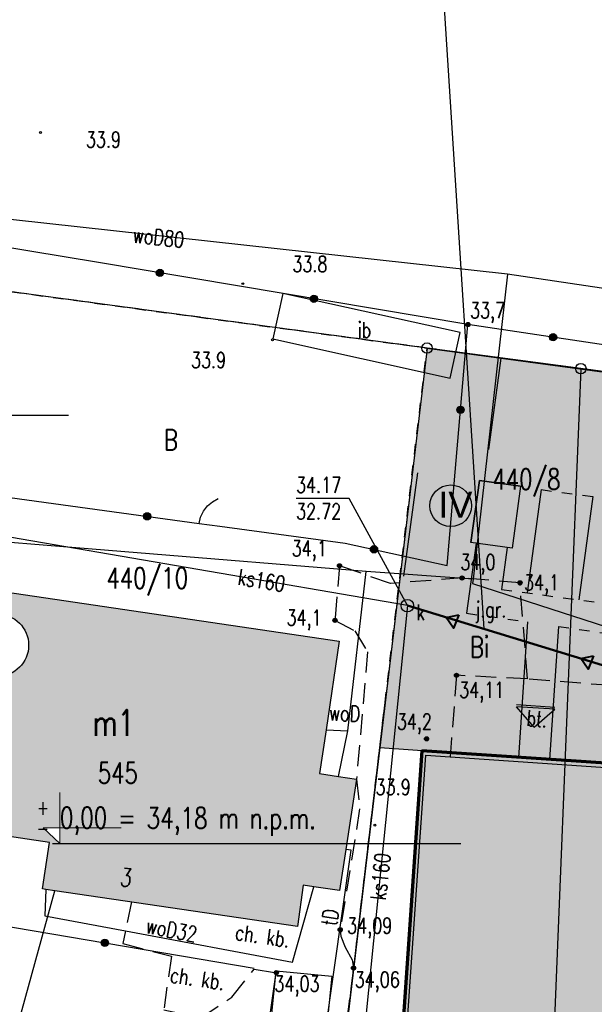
# Model space of a CAD drawing. Header units: millimetres. Extents: x 42484 to 45713, y 27065 to 28593.
# Tile 19 of 23: x 42592 to 42620, y 28476 to 28523. Entities that reach past the tile are written whole.
import ezdxf
from ezdxf.enums import TextEntityAlignment as Align

# ---------------------------------------------------------------- set-up
doc = ezdxf.new("R2010")
doc.units = ezdxf.units.MM
for name, pattern in [('2', [1, 0.5, -0.5]), ('424', [1.5, 1, -0.5]), ('901', [0])]:
    doc.linetypes.add(name, pattern=pattern)
doc.layers.add('&_opisy_100', color=51, linetype='Continuous', lineweight=20)
doc.layers.add('KAM-pro Opis Kanalizacji Sanitarnej', color=16, linetype='Continuous', lineweight=13)
for name, color, linetype in [('202-punkt_graniczny', 7, 'Continuous'), ('210-oznaczenie_konturu_uzytku_g', 7, 'Continuous'), ('211-numer_dzialki_ewidencyjnej', 7, 'Continuous'), ('218-kontur_uzytku_gruntowego', 7, 'Continuous'), ('219-dzialka_ewidencyjna', 7, 'Continuous'), ('238-Punkt_adresowy_budynku', 7, 'Continuous'), ('312-budynek_ewidencyjny', 7, 'Continuous'), ('312-oznaczenie_budynku_ewidency', 7, 'Continuous'), ('furtka', 7, 'Continuous'), ('inna_budowla', 7, 'Continuous'), ('inna_budowla-Atr17', 7, 'Continuous'), ('inne', 7, 'Continuous'), ('jezdnia', 7, 'Continuous'), ('obszar_utwardzony', 7, 'Continuous'), ('obszar_utwardzony-Atr17', 7, 'Continuous'), ('ogrodzenie_trwale', 7, 'Continuous'), ('opisy', 7, 'Continuous'), ('osadnik__szambo', 7, 'Continuous'), ('pikieta_naturalna', 7, 'Continuous'), ('pikieta_naturalna-Atr2', 7, 'Continuous'), ('pikieta_sztuczna-Atr2', 7, 'Continuous'), ('przewod_kanalizacyjny', 7, 'Continuous'), ('przewod_telekomunikacyjny_podzi', 7, 'Continuous'), ('przewod_wodociagowy', 7, 'Continuous'), ('przewod_wodociagowy-Atr1', 7, 'Continuous'), ('rzedna-Atr2', 7, 'Continuous'), ('rzedna-Atr3', 7, 'Continuous')]:
    doc.layers.add(name, color=color, linetype=linetype)
for name, color, linetype, lineweight, true_color in [('IS-KANALIZACJA SANITARNA', 7, 'Continuous', 50, 0x804000), ('KAM-pro Linia K.S Wewnętrznej', 7, 'Continuous', 40, 0x522900), ('KRESKOWANIE DROGA', 7, 'Continuous', 5, 0x859099), ('KRESKOWANIE PARKING', 7, 'Continuous', 5, 0xff8000), ('KRESKOWANIE ZIELEŃ', 7, 'Continuous', 5, 0x39ad1f)]:
    doc.layers.add(name, color=color, linetype=linetype, lineweight=lineweight, true_color=true_color)
doc.styles.add('Romans', font='romans.shx', dxfattribs={"width": 0.75})
doc.styles.get("Standard").update_dxf_attribs({"font": 'arial.ttf'})
doc.styles.add('STYL_ARIAL', font='simplex', dxfattribs={"width": 0.75, "oblique": 0.1})

# ---------------------------------------------------------------- blocks, each defined once
blk = doc.blocks.new('202')
at = {"color": 0}
blk.add_circle((0, 0), 0.25, dxfattribs=at)
blk = doc.blocks.new('OK04')
at = {"color": 7}
blk.add_polyline3d([(0, 0.001, 0), (0.0328, 0.3129, 0), (0.1297, 0.6111, 0), (0.2865, 0.8827, 0), (0.4963, 1.1157, 0), (0.75, 1.3, 0)], dxfattribs=at)
blk = doc.blocks.new('PW01')
at = {"color": 7}
blk.add_polyline3d([(0.045, 0, 0), (0.0318, -0.0318, 0), (0, -0.045, 0), (-0.0318, -0.0318, 0), (-0.045, 0, 0), (-0.0318, 0.0318, 0), (0, 0.045, 0), (0.0318, 0.0318, 0), (0.045, 0, 0)], dxfattribs=at)
blk = doc.blocks.new('801')
at = {"color": 0}
for radius in [0.1, 0.09, 0.08, 0.07, 0.06, 0.05, 0.04, 0.03, 0.02, 0.01]:
    blk.add_circle((0, 0), radius, dxfattribs=at)
blk = doc.blocks.new('506')
at = {"color": 0}
blk.add_circle((0, 0), 0.3, dxfattribs=at)

msp = doc.modelspace()

# ---------------------------------------------------------------- hatches: boundary and pattern name
at = {"transparency": 33554585}
h = msp.add_hatch(color=1, dxfattribs=at)
h.set_gradient(color1=(228, 162, 119), color2=(228, 162, 119))
h.paths.add_polyline_path([(42607.803, 28483.725), (42608.274, 28486.811), (42607.41, 28486.94), (42606.502, 28487.076), (42606.812, 28489.172), (42607.441, 28493.426), (42588.561, 28496.226), (42586.861, 28484.762), (42593.518, 28483.775), (42593.186, 28481.54), (42593.348, 28481.516), (42593.787, 28481.451), (42605.435, 28479.743), (42605.717, 28481.713), (42606.231, 28481.638), (42607.457, 28481.457), (42607.758, 28483.429), (42607.803, 28483.725), (42594.018, 28483.725), (42593.216, 28484.479), (42594.019, 28484.477), (42594.018, 28483.725)])
h.paths.add_polyline_path([(42589.522, 28493.24, -1), (42592.522, 28493.24, -1)], flags=16)
h.paths.add_polyline_path([(42603.602, 28492.825), (42604.035, 28496.015), (42601.993, 28496.292), (42601.56, 28493.102)], flags=9)
h.paths.add_polyline_path([(42597.044, 28493.688), (42597.372, 28496.108), (42595.33, 28496.385), (42595.002, 28493.965)], flags=9)
h.paths.add_polyline_path([(42596.368, 28489.597), (42596.697, 28492.017), (42594.655, 28492.294), (42594.326, 28489.874)], flags=24)
h.paths.add_polyline_path([(42608.02, 28485.457), (42611.232, 28485.237), (42611.372, 28487.293), (42608.161, 28487.512)], flags=9)
h.paths.add_polyline_path([(42589.637, 28491.745), (42592.367, 28491.745), (42592.367, 28494.836), (42589.637, 28494.836)], flags=24)
h.paths.add_polyline_path([(42592.656, 28484.21), (42608.701, 28484.175), (42608.705, 28486.251), (42592.661, 28486.285)], flags=9)
h.paths.add_polyline_path([(42596.693, 28481.524), (42597.56, 28481.41), (42597.731, 28482.711), (42596.864, 28482.825)], flags=24)
h.paths.add_polyline_path([(42595.591, 28486.356), (42598.019, 28486.356), (42598.019, 28487.856), (42595.591, 28487.856)], flags=24)
h.paths.add_polyline_path([(42595.279, 28488.614), (42597.466, 28488.614), (42597.466, 28490.489), (42595.279, 28490.489)], flags=24)
at = {"layer": 'KAM-pro Linia K.S Wewnętrznej', "ltscale": 0.1, "true_color": 0x804000}
for points in [[(42612.587, 28494.571), (42612.94, 28494.058), (42613.067, 28494.381), (42613.195, 28494.704), (42612.587, 28494.571)], [(42619.051, 28492.599), (42619.405, 28492.086), (42619.532, 28492.409), (42619.659, 28492.732), (42619.051, 28492.599)]]:
    msp.add_hatch(color=36, dxfattribs=at).paths.add_polyline_path(points)
at = {"layer": 'KRESKOWANIE DROGA', "transparency": 33554508}
h = msp.add_hatch(color=256, dxfattribs=at)
h.dxf.hatch_style = 1
h.paths.add_polyline_path([(42655.421, 28501.571), (42644.366, 28503.07), (42643.89, 28497.08), (42655.377, 28495.522)])
h.paths.add_polyline_path([(42644.366, 28503.07), (42629.446, 28505.094), (42629.059, 28499.092), (42643.89, 28497.08)])
h.paths.add_polyline_path([(42629.446, 28505.094), (42618.659, 28506.557), (42618.06, 28500.585), (42629.059, 28499.092)])
h.paths.add_polyline_path([(42618.659, 28506.557), (42615.204, 28507.026), (42614.608, 28502.635, -0.496405), (42617.146, 28500.709), (42618.06, 28500.585)])
h = msp.add_hatch(color=256, dxfattribs=at)
h.dxf.hatch_style = 1
h.paths.add_polyline_path([(42628.735, 28494.09), (42617.56, 28495.607), (42617.183, 28491.856), (42617.821, 28491.732), (42617.985, 28494.141), (42628.64, 28492.611)])
h.paths.add_polyline_path([(42617.56, 28495.607), (42615.235, 28495.922), (42615.508, 28497.934), (42614.022, 28498.135), (42613.566, 28494.776), (42616.496, 28494.355), (42616.337, 28492.021), (42617.183, 28491.856)])
h = msp.add_hatch(color=256, dxfattribs=at)
h.dxf.hatch_style = 1
h.paths.add_polyline_path([(42617.183, 28491.856), (42616.337, 28492.021), (42616.217, 28490.268), (42617.019, 28490.215)])
h.paths.add_polyline_path([(42617.821, 28491.732), (42617.183, 28491.856), (42617.019, 28490.215), (42617.714, 28490.17)])
h.paths.add_polyline_path([(42617.708, 28490.088), (42616.938, 28489.413), (42616.777, 28487.807), (42617.549, 28487.754)])
h.paths.add_polyline_path([(42616.938, 28489.413), (42616.816, 28489.306), (42616.199, 28490.009), (42616.052, 28487.857), (42616.777, 28487.807)])
at = {"layer": 'KRESKOWANIE PARKING', "transparency": 33554508}
h = msp.add_hatch(color=1, dxfattribs=at)
h.dxf.hatch_style = 1
h.paths.add_polyline_path([(42616.003, 28499.726), (42614.043, 28500.152), (42613.774, 28498.169), (42615.756, 28497.9)])
h.paths.add_polyline_path([(42616.159, 28500.873), (42614.177, 28501.142), (42614.043, 28500.152), (42616.003, 28499.726)])
h = msp.add_hatch(color=256, dxfattribs=at)
h.dxf.hatch_style = 1
h.paths.add_polyline_path([(42621.885, 28498.447), (42617.931, 28499.307), (42617.56, 28495.607), (42621.428, 28495.082)])
h.paths.add_polyline_path([(42622.1, 28500.036), (42618.06, 28500.585), (42617.931, 28499.307), (42621.885, 28498.447)])
h.paths.add_polyline_path([(42618.06, 28500.585), (42617.146, 28500.709), (42616.984, 28499.513), (42617.931, 28499.307)])
h.paths.add_polyline_path([(42617.931, 28499.307), (42616.984, 28499.513), (42616.474, 28495.754), (42617.56, 28495.607)])
h = msp.add_hatch(color=1, dxfattribs=at)
h.dxf.hatch_style = 1
h.paths.add_polyline_path([(42617.795, 28490.164), (42617.714, 28490.17), (42617.708, 28490.088)])
h.paths.add_polyline_path([(42617.714, 28490.17), (42617.019, 28490.215), (42616.938, 28489.413), (42617.708, 28490.088)])
h.paths.add_polyline_path([(42617.019, 28490.215), (42616.217, 28490.268), (42616.199, 28490.009), (42616.816, 28489.306), (42616.938, 28489.413)])
h.paths.add_polyline_path([(42616.217, 28490.268), (42615.958, 28490.285), (42616.199, 28490.009)])
h = msp.add_hatch(color=1, dxfattribs=at)
h.dxf.hatch_style = 1
h.paths.add_polyline_path([(42648.784, 28483.545), (42647.677, 28467.333), (42648.269, 28476.002), (42629.736, 28477.914), (42629.247, 28470.757), (42628.619, 28470.8), (42628.472, 28468.645), (42628.472, 28468.645), (42628.619, 28470.8), (42610.301, 28472.052), (42611.413, 28488.173), (42630.991, 28486.836), (42630.85, 28484.781)])
at = {"layer": 'KRESKOWANIE ZIELEŃ', "transparency": 33554508}
h = msp.add_hatch(color=256, dxfattribs=at)
h.dxf.hatch_style = 1
h.paths.add_polyline_path([(42616.984, 28499.513), (42616.003, 28499.726), (42615.756, 28497.9), (42615.508, 28497.934), (42615.235, 28495.922), (42616.474, 28495.754)])
h.paths.add_polyline_path([(42614.608, 28502.635), (42615.204, 28507.026), (42611.661, 28507.506), (42610.873, 28500.841), (42614.043, 28500.152), (42614.177, 28501.142), (42616.159, 28500.873), (42616.003, 28499.726), (42616.984, 28499.513), (42617.146, 28500.709, 0.496405)])
h = msp.add_hatch(color=256, dxfattribs=at)
h.dxf.hatch_style = 1
h.paths.add_polyline_path([(42616.337, 28492.021), (42609.977, 28493.256), (42609.393, 28488.312), (42612.788, 28488.08), (42616.052, 28487.857), (42616.199, 28490.009), (42615.958, 28490.285), (42616.217, 28490.268)])
h.paths.add_polyline_path([(42616.496, 28494.355), (42613.566, 28494.776), (42614.022, 28498.135), (42613.774, 28498.169), (42614.043, 28500.152), (42610.873, 28500.841), (42609.977, 28493.256), (42616.337, 28492.021)])
h = msp.add_hatch(color=256, dxfattribs=at)
h.dxf.hatch_style = 1
h.paths.add_polyline_path([(42631.148, 28489.143), (42628.449, 28489.667), (42628.279, 28487.021), (42630.99, 28486.836)])
h.paths.add_polyline_path([(42631.358, 28492.221), (42628.64, 28492.611), (42628.449, 28489.667), (42631.148, 28489.143)])
h.paths.add_polyline_path([(42628.64, 28492.611), (42617.985, 28494.141), (42617.821, 28491.732), (42628.449, 28489.667)])
h.paths.add_polyline_path([(42628.449, 28489.667), (42617.821, 28491.732), (42617.714, 28490.17), (42617.795, 28490.164), (42617.708, 28490.088), (42617.549, 28487.754), (42628.279, 28487.021)])

# ---------------------------------------------------------------- linework, layer by layer
at = {"layer": '&_opisy_100', "color": 0}
msp.add_lwpolyline([(42594.023, 28486.175), (42594.018, 28483.725), (42593.216, 28484.479), (42596.96, 28484.471)], dxfattribs=at)
at = {"color": 1, "linetype": '2', "lineweight": 30, "ltscale": 50}
for p, q in [((42606.716, 28465.655), (42611.661, 28507.506)), ((42611.661, 28507.506), (42657.441, 28501.296))]:
    msp.add_line(p, q, dxfattribs=at)
for p, q in [((42611.661, 28507.506), (42609.391, 28488.312)), ((42619.041, 28506.506), (42611.661, 28507.506)), ((42615.204, 28507.026), (42614.608, 28502.635)), ((42655.421, 28501.571), (42619.05, 28506.505)), ((42611.2, 28501.515), (42610.528, 28496.561)), ((42614.177, 28501.142), (42613.774, 28498.169)), ((42616.159, 28500.873), (42614.177, 28501.142)), ((42616.159, 28500.873), (42615.756, 28497.9)), ((42617.146, 28500.709), (42616.474, 28495.754)), ((42619.623, 28500.373), (42618.951, 28495.418)), ((42614.022, 28498.135), (42613.566, 28494.776)), ((42615.756, 28497.9), (42613.774, 28498.169)), ((42615.508, 28497.934), (42615.235, 28495.922)), ((42616.496, 28494.355), (42616.052, 28487.857)), ((42617.985, 28494.141), (42617.549, 28487.754)), ((42612.788, 28488.08), (42609.391, 28488.312)), ((42610.301, 28472.05), (42611.413, 28488.174)), ((42610.301, 28472.05), (42611.413, 28488.174)), ((42611.413, 28488.174), (42630.987, 28486.836)), ((42593.671, 28483.725), (42613.293, 28483.725))]:
    msp.add_line(p, q)
at = {"lineweight": 70}
for p, q in [((42611.413, 28488.174), (42610.301, 28472.05)), ((42630.99, 28486.836), (42611.413, 28488.174))]:
    msp.add_line(p, q, dxfattribs=at)
msp.add_lwpolyline([(42613.774, 28498.169), (42614.177, 28501.142), (42616.159, 28500.873), (42615.756, 28497.9), (42613.774, 28498.169)])
for centre, radius in [((42612.799, 28499.934), 1), ((42591.022, 28493.24), 1.5)]:
    msp.add_circle(centre, radius)
at = {"layer": '218-kontur_uzytku_gruntowego', "color": 3, "linetype": '2'}
for points in [[(42585.771, 28511.006, 0), (42611.661, 28507.506, 0)], [(42611.661, 28507.506, 0), (42585.771, 28511.006, 0)], [(42606.711, 28465.656, 0), (42611.661, 28507.506, 0)], [(42611.661, 28507.506, 0), (42619.041, 28506.506, 0)], [(42619.041, 28506.506, 0), (42611.661, 28507.506, 0)], [(42619.041, 28506.506, 0), (42657.441, 28501.296, 0)]]:
    msp.add_polyline3d(points, dxfattribs=at)
at = {"layer": '218-kontur_uzytku_gruntowego', "linetype": '2'}
for points in [[(42617.146, 28500.709, 0), (42648.855, 28496.406, 0)], [(42615.235, 28495.922, 0), (42648.183, 28491.452, 0)], [(42613.566, 28494.776, 0), (42616.496, 28494.355, 0)], [(42617.985, 28494.141, 0), (42631.358, 28492.221, 0)]]:
    msp.add_polyline3d(points, dxfattribs=at)
at = {"layer": '219-dzialka_ewidencyjna', "color": 7}
for points in [[(42611.661, 28507.506, 0), (42585.771, 28511.006, 0)], [(42611.661, 28507.506, 0), (42606.711, 28465.656, 0)], [(42619.051, 28506.516, 0), (42611.661, 28507.506, 0)], [(42619.051, 28506.516, 0), (42617.281, 28462.646, 0)], [(42657.461, 28501.326, 0), (42619.051, 28506.516, 0)]]:
    msp.add_polyline3d(points, dxfattribs=at)
at = {"layer": '312-budynek_ewidencyjny', "color": 7}
for points in [[(42588.561, 28496.226, 0), (42607.441, 28493.426, 0)], [(42607.441, 28493.426, 0), (42606.812, 28489.172, 0), (42606.502, 28487.076, 0), (42607.41, 28486.94, 0), (42608.274, 28486.811, 0), (42607.758, 28483.429, 0), (42607.457, 28481.457, 0), (42606.231, 28481.638, 0), (42605.717, 28481.713, 0)], [(42610.301, 28472.052, 0), (42611.413, 28488.174, 0)], [(42610.515, 28472.238, 0), (42611.599, 28487.96, 0)], [(42611.413, 28488.174, 0), (42626.803, 28487.122, 0), (42630.987, 28486.836, 0)], [(42611.599, 28487.96, 0), (42626.789, 28486.923, 0), (42630.774, 28486.65, 0)], [(42593.518, 28483.775, 0), (42586.861, 28484.762, 0)], [(42593.186, 28481.54, 0), (42593.518, 28483.775, 0)], [(42605.435, 28479.743, 0), (42593.787, 28481.451, 0), (42593.348, 28481.516, 0), (42593.186, 28481.54, 0)], [(42605.717, 28481.713, 0), (42605.435, 28479.743, 0)]]:
    msp.add_polyline3d(points, dxfattribs=at)
at = {"layer": 'furtka', "color": 7}
msp.add_polyline3d([(42600.711, 28499.086, 0), (42601.701, 28498.956, 0)], dxfattribs=at)
at = {"layer": 'inna_budowla', "color": 7}
msp.add_polyline3d([(42604.741, 28510.126, 0), (42604.261, 28507.946, 0), (42612.781, 28506.066, 0), (42613.261, 28508.246, 0), (42604.741, 28510.126, 0)], dxfattribs=at)
at = {"layer": 'inne', "lineweight": 30}
for p, q in [((42617.801, 28490.252), (42615.963, 28490.372)), ((42616.816, 28489.306), (42615.958, 28490.285)), ((42617.795, 28490.164), (42615.958, 28490.285)), ((42616.816, 28489.306), (42617.795, 28490.164))]:
    msp.add_line(p, q, dxfattribs=at)
at = {"layer": 'IS-KANALIZACJA SANITARNA'}
msp.add_line((42610.718, 28495.14), (42622.534, 28491.536), dxfattribs=at)
at = {"layer": 'jezdnia', "color": 7, "linetype": '424'}
msp.add_polyline3d([(42616.486, 28491.619, 0), (42616.126, 28496.238, 0), (42613.348, 28496.469, 0), (42609.911, 28496.202, 0), (42607.456, 28497.053, 0), (42607.244, 28494.432, 0), (42608.198, 28493.932, 0), (42608.805, 28492.919, 0), (42608.274, 28486.811, 0), (42608.424, 28485.387, 0), (42607.49, 28479.578, 0), (42607.519, 28479.269, 0), (42607.723, 28478.737, 0), (42608.061, 28478.139, 0), (42608.132, 28477.745, 0), (42606.439, 28465.068, 0)], dxfattribs=at)
at = {"layer": 'KAM-pro Linia K.S Wewnętrznej', "color": 36, "ltscale": 0.1, "true_color": 0x804000}
for points in [[(42613.195, 28494.704), (42612.94, 28494.058), (42612.587, 28494.571)], [(42619.659, 28492.732), (42619.405, 28492.086), (42619.051, 28492.599)]]:
    msp.add_lwpolyline(points, close=True, dxfattribs=at)
at = {"layer": 'KAM-pro Opis Kanalizacji Sanitarnej', "color": 32, "lineweight": 25, "true_color": 0xcc6600}
msp.add_line((42610.846, 28549.421), (42614.391, 28494.02), dxfattribs=at)
at = {"layer": 'obszar_utwardzony', "color": 7, "linetype": '424'}
for points in [[(42650.772, 28467.314, 0), (42652.519, 28490.282, 0), (42643.901, 28491.073, 0), (42638.858, 28491.659, 0), (42637.813, 28491.866, 0), (42637.57, 28488.146, 0), (42632.357, 28488.451, 0), (42632.515, 28490.357, 0), (42616.486, 28491.619, 0), (42613.078, 28491.797, 0), (42612.843, 28488.781, 0), (42612.773, 28487.88, 0)], [(42597.461, 28480.913, 0), (42597.169, 28479.528, 0), (42597.041, 28478.919, 0), (42599.381, 28478.309, 0), (42599.011, 28475.729, 0), (42600.791, 28475.359, 0), (42602.291, 28476.349, 0), (42603.351, 28477.689, 0), (42604.421, 28477.521, 0)]]:
    msp.add_polyline3d(points, dxfattribs=at)
at = {"layer": 'ogrodzenie_trwale', "color": 7, "linetype": '901'}
for points in [[(42595.881, 28511.606, 0), (42589.261, 28512.706, 0)], [(42613.624, 28508.634, 0), (42595.881, 28511.606, 0)], [(42612.628, 28497.069, 0), (42613.624, 28508.634, 0)], [(42632.553, 28505.805, 0), (42613.624, 28508.634, 0)], [(42590.781, 28500.436, 0), (42600.711, 28499.086, 0)], [(42601.701, 28498.956, 0), (42607.731, 28498.146, 0), (42612.628, 28497.069, 0)], [(42603.764, 28472.931, 0), (42606.346, 28472.524, 0), (42605.484, 28465.54, 0), (42579.811, 28472.156, 0), (42582.001, 28481.356, 0), (42603.351, 28477.736, 0)], [(42603.764, 28472.931, 0), (42604.421, 28477.521, 0)]]:
    msp.add_polyline3d(points, dxfattribs=at)
at = {"layer": 'ogrodzenie_trwale', "color": 7}
for centre, radius in [((42598.83, 28511.112), 0.175), ((42598.83, 28511.112), 0.158), ((42598.83, 28511.112), 0.14), ((42598.83, 28511.112), 0.122), ((42598.83, 28511.112), 0.105), ((42598.83, 28511.112), 0.0875), ((42598.83, 28511.112), 0.07), ((42598.83, 28511.112), 0.0525), ((42598.83, 28511.112), 0.035), ((42606.227, 28509.873), 0.175), ((42606.227, 28509.873), 0.158), ((42606.227, 28509.873), 0.14), ((42606.227, 28509.873), 0.122), ((42606.227, 28509.873), 0.105), ((42606.227, 28509.873), 0.0875), ((42606.227, 28509.873), 0.07), ((42606.227, 28509.873), 0.0525), ((42606.227, 28509.873), 0.035), ((42617.718, 28508.023), 0.175), ((42617.718, 28508.023), 0.158), ((42617.718, 28508.023), 0.14), ((42617.718, 28508.023), 0.122), ((42617.718, 28508.023), 0.105), ((42617.718, 28508.023), 0.0875), ((42617.718, 28508.023), 0.07), ((42617.718, 28508.023), 0.0525), ((42617.718, 28508.023), 0.035), ((42613.271, 28504.542), 0.175), ((42613.271, 28504.542), 0.158), ((42613.271, 28504.542), 0.14), ((42613.271, 28504.542), 0.122), ((42613.271, 28504.542), 0.105), ((42613.271, 28504.542), 0.0875), ((42613.271, 28504.542), 0.07), ((42613.271, 28504.542), 0.0525), ((42613.271, 28504.542), 0.035), ((42598.213, 28499.426), 0.175), ((42598.213, 28499.426), 0.158), ((42598.213, 28499.426), 0.14), ((42598.213, 28499.426), 0.122), ((42598.213, 28499.426), 0.105), ((42598.213, 28499.426), 0.0875), ((42598.213, 28499.426), 0.07), ((42598.213, 28499.426), 0.0525), ((42598.213, 28499.426), 0.035), ((42609.114, 28497.842), 0.175), ((42609.114, 28497.842), 0.158), ((42609.114, 28497.842), 0.14), ((42609.114, 28497.842), 0.122), ((42609.114, 28497.842), 0.105), ((42609.114, 28497.842), 0.0875), ((42609.114, 28497.842), 0.07), ((42609.114, 28497.842), 0.0525), ((42609.114, 28497.842), 0.035), ((42596.179, 28478.953), 0.175), ((42596.179, 28478.953), 0.158), ((42596.179, 28478.953), 0.14), ((42596.179, 28478.953), 0.122), ((42596.179, 28478.953), 0.105), ((42596.179, 28478.953), 0.0875), ((42596.179, 28478.953), 0.07), ((42596.179, 28478.953), 0.0525), ((42596.179, 28478.953), 0.035)]:
    msp.add_circle(centre, radius, dxfattribs=at)
at = {"layer": 'opisy', "color": 7}
msp.add_polyline3d([(42589.431, 28504.276, 0), (42594.431, 28504.276, 0)], dxfattribs=at)
at = {"layer": 'osadnik__szambo', "color": 34}
msp.add_polyline3d([(42604.411, 28477.606, 0), (42607.081, 28477.346, 0), (42606.611, 28472.616, 0), (42603.941, 28472.876, 0), (42604.411, 28477.606, 0)], dxfattribs=at)
at = {"layer": 'przewod_kanalizacyjny', "color": 34}
for points in [[(42610.718, 28495.14, 0), (42590.556, 28498.599, 0)], [(42610.718, 28495.14, 0), (42607.681, 28465.156, 0)]]:
    msp.add_polyline3d(points, dxfattribs=at)
at = {"layer": 'przewod_telekomunikacyjny_podzi', "color": 30}
msp.add_polyline3d([(42604.241, 28462.806, 0), (42605.501, 28465.716, 0), (42608.021, 28483.396, 0), (42607.758, 28483.429, 0)], dxfattribs=at)
at = {"layer": 'przewod_wodociagowy', "color": 5}
for points in [[(42615.521, 28511.046, 0), (42572.851, 28515.736, 0)], [(42667.811, 28514.756, 0), (42666.801, 28513.266, 0), (42664.831, 28507.936, 0), (42636.711, 28507.896, 0), (42615.521, 28511.046, 0)], [(42615.521, 28511.046, 0), (42613.871, 28496.406, 0)], [(42613.871, 28496.406, 0), (42608.731, 28496.786, 0), (42586.711, 28498.576, 0), (42571.601, 28501.536, 0), (42569.421, 28501.546, 0), (42559.491, 28502.286, 0)], [(42607.861, 28489.126, 0), (42608.731, 28496.786, 0)], [(42613.871, 28496.406, 0), (42613.851, 28496.206, 0), (42620.291, 28494.126, 0), (42648.181, 28487.806, 0), (42649.391, 28487.036, 0), (42650.941, 28481.596, 0)], [(42606.812, 28489.172, 0), (42607.861, 28489.126, 0)], [(42607.41, 28486.94, 0), (42607.861, 28489.126, 0)], [(42587.441, 28458.486, 0), (42593.787, 28481.451, 0)], [(42593.348, 28481.516, 0), (42593.301, 28480.256, 0), (42597.169, 28479.528, 0)], [(42597.169, 28479.528, 0), (42605.201, 28478.016, 0), (42606.231, 28481.638, 0)]]:
    msp.add_polyline3d(points, dxfattribs=at)
at = {"layer": 'rzedna-Atr2', "color": 7}
msp.add_polyline3d([(42610.718, 28495.14, 0), (42607.928, 28500.287, 0), (42605.37, 28500.287, 0)], dxfattribs=at)

# ---------------------------------------------------------------- block references
at = {"layer": '202-punkt_graniczny', "color": 7}
for p in [(42611.661, 28507.506), (42619.051, 28506.516)]:
    msp.add_blockref('202', p, dxfattribs=at)
at = {"layer": 'furtka', "color": 7, "rotation": 352.51801}
msp.add_blockref('OK04', (42600.711, 28499.086), dxfattribs=at)
at = {"layer": 'jezdnia', "color": 7}
for name, p in [('506', (42610.718, 28495.14, 34.174)), ('801', (42611.638, 28488.745, 34.186))]:
    msp.add_blockref(name, p, dxfattribs=at)
at = {"layer": 'obszar_utwardzony', "color": 7}
msp.add_blockref('801', (42613.078, 28491.797, 34.108), dxfattribs=at)
at = {"layer": 'ogrodzenie_trwale', "color": 7}
for p in [(42607.49, 28479.578, 34.086), (42608.132, 28477.745, 34.061)]:
    msp.add_blockref('801', p, dxfattribs=at)
at = {"layer": 'pikieta_naturalna', "color": 7}
for p in [(42593.091, 28517.856), (42602.811, 28510.596), (42604.241, 28507.896), (42609.161, 28484.596)]:
    msp.add_blockref('PW01', p, dxfattribs=at)
at = {"layer": 'pikieta_sztuczna-Atr2', "color": 7}
for p in [(42613.624, 28508.634, 33.733), (42607.456, 28497.053, 34.061), (42613.348, 28496.469, 33.997), (42616.126, 28496.238, 34.1), (42607.244, 28494.432, 34.12), (42604.421, 28477.521, 34.029)]:
    msp.add_blockref('801', p, dxfattribs=at)

# ---------------------------------------------------------------- texts
at = {"layer": '&_opisy_100', "color": 0, "insert": (42592.913, 28485.812), "char_height": 1.0125, "width": 21.03191, "attachment_point": 1, "rotation": 359.8762, "style": 'Romans'}
msp.add_mtext('\\A1;{\\H0.7x;\\S+^ -;} 0,00 = 34,18 m n.p.m.', dxfattribs=at)
at = {"insert": (42612.196, 28500.616), "char_height": 1.25, "attachment_point": 1}
msp.add_mtext_dynamic_manual_height_columns('IV', width=49.94873, gutter_width=12.5, heights=[0], dxfattribs=at)
at = {"layer": '210-oznaczenie_konturu_uzytku_g', "color": 3, "style": 'STYL_ARIAL', "width": 0.75}
for s, p in [('B', (42599.009, 28502.296)), ('Bi', (42613.713, 28492.353))]:
    msp.add_text(s, height=1, dxfattribs=at).set_placement(p, align=Align.BOTTOM_LEFT)
at = {"layer": '211-numer_dzialki_ewidencyjnej', "color": 7, "style": 'STYL_ARIAL', "width": 0.75}
for s, p in [('440/8', (42614.804, 28500.408)), ('440/10', (42596.258, 28495.662))]:
    msp.add_text(s, height=1, dxfattribs=at).set_placement(p, align=Align.BOTTOM_LEFT)
at = {"layer": '238-Punkt_adresowy_budynku', "color": 7, "style": 'STYL_ARIAL', "width": 0.75}
msp.add_text('3', height=0.875, rotation=352.523, dxfattribs=at).set_placement((42597.117, 28481.395), align=Align.BOTTOM_CENTER)
at = {"layer": '312-oznaczenie_budynku_ewidency', "color": 7, "style": 'STYL_ARIAL', "width": 0.75}
msp.add_text('m1', height=1.25, dxfattribs=at).set_placement((42595.591, 28488.51), align=Align.BOTTOM_LEFT)
msp.add_text('545', height=1, dxfattribs=at).set_placement((42595.841, 28487.606), align=Align.TOP_LEFT)
at = {"layer": 'inna_budowla-Atr17', "color": 7, "style": 'STYL_ARIAL', "width": 0.75}
msp.add_text('ib', height=0.75, dxfattribs=at).set_placement((42608.331, 28507.778), align=Align.BOTTOM_LEFT)
at = {"layer": 'jezdnia', "color": 7, "style": 'STYL_ARIAL', "width": 0.75}
for s, p in [('k', (42611.149, 28495.191)), ('34,2', (42610.212, 28489.947))]:
    msp.add_text(s, height=0.75, dxfattribs=at).set_placement(p, align=Align.TOP_LEFT)
msp.add_text('j.gr.', height=0.75, dxfattribs=at).set_placement((42613.977, 28494.353), align=Align.BOTTOM_LEFT)
at = {"layer": 'obszar_utwardzony', "color": 7, "style": 'STYL_ARIAL', "width": 0.75}
msp.add_text('34,11', height=0.75, dxfattribs=at).set_placement((42613.205, 28491.469), align=Align.TOP_LEFT)
at = {"layer": 'obszar_utwardzony-Atr17', "color": 7, "style": 'STYL_ARIAL', "width": 0.75}
for s, rotation, p in [('bt.', 355.034, (42616.401, 28489.151)), ('ch. kb.', 351.667, (42602.377, 28478.878)), ('ch. kb.', 351.667, (42599.249, 28476.834))]:
    msp.add_text(s, height=0.75, rotation=rotation, dxfattribs=at).set_placement(p, align=Align.BOTTOM_LEFT)
at = {"layer": 'ogrodzenie_trwale', "color": 7, "style": 'STYL_ARIAL', "width": 0.75}
for s, p in [('34,09', (42607.823, 28480.149)), ('34,06', (42608.186, 28477.563))]:
    msp.add_text(s, height=0.75, dxfattribs=at).set_placement(p, align=Align.TOP_LEFT)
at = {"layer": 'pikieta_naturalna-Atr2', "color": 7, "style": 'STYL_ARIAL', "width": 0.75}
for s, p in [('33.9', (42595.271, 28516.908)), ('33.8', (42605.191, 28510.938)), ('33.9', (42600.321, 28506.328)), ('33.9', (42609.191, 28485.828))]:
    msp.add_text(s, height=0.75, dxfattribs=at).set_placement(p, align=Align.BOTTOM_LEFT)
at = {"layer": 'pikieta_sztuczna-Atr2', "color": 7, "style": 'STYL_ARIAL', "width": 0.75}
for s, p in [('33,7', (42613.729, 28509.69)), ('34,1', (42605.162, 28498.26)), ('34,0', (42613.264, 28497.605)), ('34,1', (42616.321, 28496.625)), ('34,1', (42604.91, 28494.936)), ('34,03', (42604.331, 28477.36))]:
    msp.add_text(s, height=0.75, dxfattribs=at).set_placement(p, align=Align.TOP_LEFT)
at = {"layer": 'przewod_kanalizacyjny', "color": 34, "style": 'STYL_ARIAL', "width": 0.75}
for rotation, p in [(350.5377, (42602.497, 28495.939)), (83.8678, (42609.898, 28480.944))]:
    msp.add_text('ks160', height=0.75, rotation=rotation, dxfattribs=at).set_placement(p, align=Align.BOTTOM_LEFT)
at = {"layer": 'przewod_telekomunikacyjny_podzi', "color": 30, "style": 'STYL_ARIAL', "width": 0.75}
msp.add_text('tD', height=0.75, rotation=81.888, dxfattribs=at).set_placement((42606.949, 28479.782), align=Align.MIDDLE_LEFT)
at = {"layer": 'przewod_wodociagowy-Atr1', "color": 5, "style": 'STYL_ARIAL', "width": 0.75}
for s, rotation, p in [('woD80', 353.727, (42597.544, 28512.954)), ('woD', 357.488, (42606.961, 28490.006)), ('woD32', 349.339, (42598.184, 28479.8))]:
    msp.add_text(s, height=0.75, rotation=rotation, dxfattribs=at).set_placement(p, align=Align.MIDDLE_LEFT)
at = {"layer": 'rzedna-Atr2', "color": 34, "style": 'STYL_ARIAL', "width": 0.75}
msp.add_text('34.17', height=0.75, dxfattribs=at).set_placement((42605.37, 28500.337), align=Align.BOTTOM_LEFT)
at = {"layer": 'rzedna-Atr3', "color": 34, "style": 'STYL_ARIAL', "width": 0.75}
msp.add_text('32.72', height=0.75, dxfattribs=at).set_placement((42605.37, 28499.061), align=Align.BOTTOM_LEFT)

doc.saveas('drawing.dxf')
